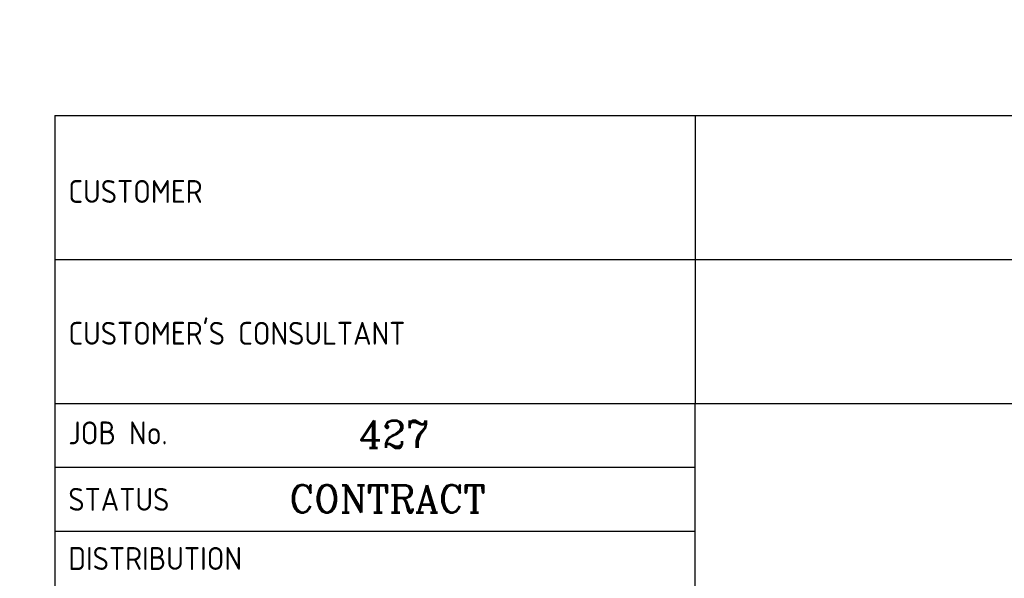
# Model space of a CAD drawing. Extents: x -287416 to 4934791, y -504132 to 1826789.
# Tile 73 of 132: x 102628 to 118773, y -173077 to -163911. Entities that reach past the tile are written whole.
import ezdxf
from ezdxf.enums import TextEntityAlignment as Align

# ---------------------------------------------------------------- set-up
doc = ezdxf.new("R2010")
doc.units = 0
doc.header["$LTSCALE"] = 800
doc.header["$MEASUREMENT"] = 0
doc.linetypes.add('CONTINOUS', pattern=[0])
doc.layers.get('0').update_dxf_attribs({"linetype": 'CONTINUOUS'})
doc.layers.add('T', color=3, linetype='CONTINUOUS', lineweight=15)
doc.layers.add('TEXT', color=3, linetype='CONTINUOUS', lineweight=15)
doc.styles.add('COMPLEX', font='complex')
doc.styles.add('ROMANS', font='ISO9.shx', dxfattribs={"width": 0.8})
doc.styles.add('S3', font='ROMANS1.SHX', dxfattribs={"width": 0.8})
doc.styles.get("Standard").update_dxf_attribs({"font": 'ISO9'})

# ---------------------------------------------------------------- blocks, each defined once
blk = doc.blocks.new('A$C731D3036')
for p, q in [((-593.64, 265.66), (-26.68, 265.66)), ((-593.64, 265.66), (-593.64, 37.8)), ((-438, 265.66), (-438, 195.66)), ((-593.64, 230.66), (-26.68, 230.66)), ((-593.64, 195.66), (-26.68, 195.66)), ((-438, 26.68), (-438, 195.66)), ((-438, 180.09), (-593.64, 180.09)), ((-438, 164.53), (-593.64, 164.53))]:
    blk.add_line(p, q)
for s, height, p in [('CUSTOMER', 5.558, (-590.37, 244.44)), ("CUSTOMER'S CONSULTANT", 5.5584, (-590.37, 209.94)), ('JOB No.', 5.558, (-590.37, 185.72)), ('STATUS', 5.558, (-590.37, 169.56)), ('DISTRIBUTION', 5.5584, (-590.37, 155.18))]:
    blk.add_text(s, height=height).set_placement(p)
at = {"layer": 'TEXT', "color": 3, "style": 'COMPLEX'}
for s, p in [('427', (-511.19, 184.87)), ('CONTRACT', (-512.8, 169.16))]:
    blk.add_text(s, height=6.67, dxfattribs=at).set_placement(p, align=Align.CENTER)

msp = doc.modelspace()

# ---------------------------------------------------------------- block references
at = {"color": 1, "linetype": 'CONTINOUS', "lineweight": 15, "xscale": 67.46500254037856, "yscale": 67.46500254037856, "zscale": 67.46500254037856}
msp.add_blockref('A$C731D3036', (143254.7, -183408.7), dxfattribs=at)

# ---------------------------------------------------------------- texts
at = {"layer": 'T', "insert": (12487.3, -164204.3), "char_height": 300, "width": 2465.063, "attachment_point": 1, "style": 'S3'}
msp.add_mtext('\\pi78.246;PW TANK AT \\P\\pi369.67;EL. 29.0M', dxfattribs=at)
at = {"layer": 'TEXT', "insert": (104145.1, -153567.1), "char_height": 450, "width": 25083.616, "attachment_point": 1, "style": 'ROMANS'}
msp.add_mtext('\\pi-450,l450;{\\Fromans|c0;1. ALL DIMENSIONS ARE IN MM & ELEVATIONS IN METERS UNLESS STATED OTHERWISE. \\P\\pi-900,l900;2. ALL ELEVATIONS ARE WITH RESPECT TO TG HALL 0.0M WHICH CORRESPONDS TO    RL(+)219.0M  \\P3. ALL CIVIL DETAILS SUCH AS DOORS/WALLS/CLADDINGS/OPENINGS/TOILETS/ STAIRCASES/LIFT ETC. ARE INDICATIVE ONLY & FOR EXACT DETAILS REFER CIVIL/ARCHITECTURE DRAWINGS. \\P4. CIVIL TO PROVIDE 2NOs. EPS (TOS) 250MM WIDEx13800MM LONG FOR HPH-5, 250MM WIDEx16300MM LONG FOR HPH-6 FOR MOVEMENT OF HP.HEATERS AS PER LOCATION SHOWN IN THE DWG. }', dxfattribs=at)
at = {"layer": 'TEXT', "color": 4, "insert": (58763, -164399.3), "char_height": 400, "width": 1742.273, "attachment_point": 1, "style": 'ROMANS'}
msp.add_mtext('\\pi215.9;DMCW  \\P\\pi292.09;TANK \\P\\pi64.47;{\\H0.875x;10 Cu.M}', dxfattribs=at)

doc.saveas('drawing.dxf')
